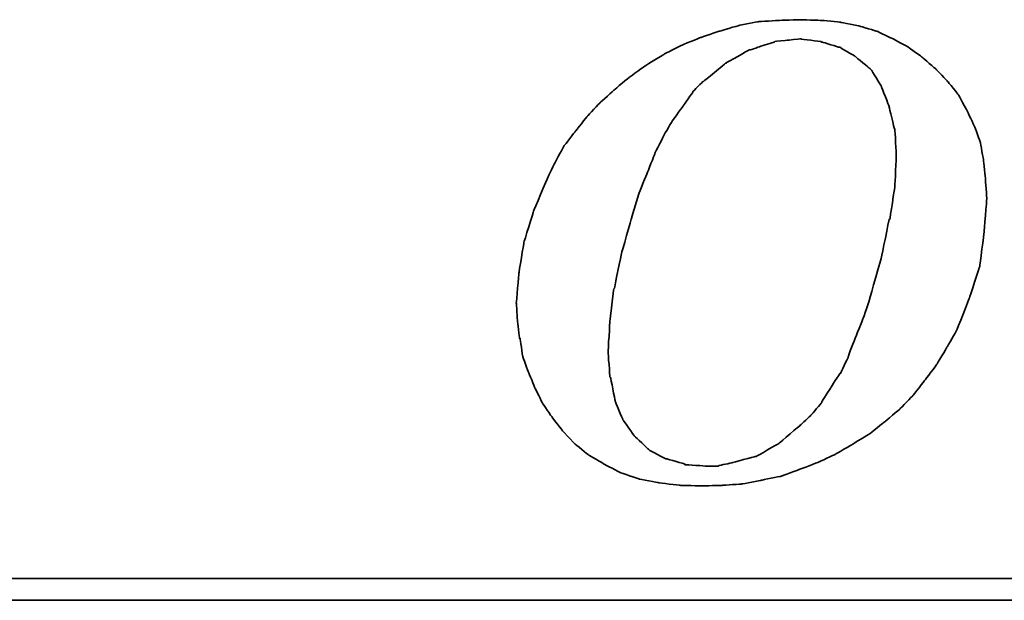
# Model space of a CAD drawing. Header units: millimetres. Extents: x 66 to 553, y -62 to 114.
# Tile 33 of 49: x 429.62 to 439.21, y -10.24 to -4.58. Entities that reach past the tile are written whole.
import ezdxf

# ---------------------------------------------------------------- set-up
doc = ezdxf.new("R2010")
doc.units = ezdxf.units.MM
doc.header["$LTSCALE"] = 0.15
doc.layers.add('DIM', color=4, linetype='CONTINUOUS')
doc.layers.add('layer 1', color=7, linetype='CONTINUOUS')

# ---------------------------------------------------------------- blocks, each defined once
blk = doc.blocks.new('TBI MOTION logo(完整正式版)')
at = {"layer": 'layer 1', "color": 22, "lineweight": 35}
for points, knots in [([(-11.34375, -6.98375), (-11.34375, -6.98375), (-10.91375, -7.43875), (-10.91375, -7.43875), (-10.91375, -7.43875), (-10.91375, -7.43875), (-10.38625, -7.87125), (-10.38625, -7.87125), (-10.38625, -7.87125), (-10.38625, -7.87125), (-9.81125, -8.20375), (-9.81125, -8.20375), (-9.81125, -8.20375), (-9.81125, -8.20375), (-9.21125, -8.51875), (-9.21125, -8.51875), (-9.21125, -8.51875), (-9.21125, -8.51875), (-8.51625, -8.75875), (-8.51625, -8.75875), (-8.51625, -8.75875), (-8.51625, -8.75875), (-7.77125, -8.90375), (-7.77125, -8.90375), (-7.77125, -8.90375), (-7.77125, -8.90375), (-6.97875, -8.99875), (-6.97875, -8.99875), (-6.97875, -8.99875), (-6.97875, -8.99875), (-6.14125, -9.02375), (-6.14125, -9.02375), (-6.14125, -9.02375), (-6.14125, -9.02375), (-5.37125, -8.99875), (-5.37125, -8.99875), (-5.37125, -8.99875), (-5.37125, -8.99875), (-4.65375, -8.94875), (-4.65375, -8.94875), (-4.65375, -8.94875), (-4.65375, -8.94875), (-3.93375, -8.80625), (-3.93375, -8.80625), (-3.93375, -8.80625), (-3.93375, -8.80625), (-3.21375, -8.66375), (-3.21375, -8.66375), (-3.21375, -8.66375), (-3.21375, -8.66375), (-2.49375, -8.39875), (-2.49375, -8.39875), (-2.49375, -8.39875), (-2.49375, -8.39875), (-1.79875, -8.13375), (-1.79875, -8.13375), (-1.79875, -8.13375), (-1.79875, -8.13375), (-1.17375, -7.84375), (-1.17375, -7.84375), (-1.17375, -7.84375), (-1.17375, -7.84375), (-0.52375, -7.46375), (-0.52375, -7.46375), (-0.52375, -7.46375), (-0.52375, -7.46375), (0.10124, -7.07875), (0.10124, -7.07875), (0.10124, -7.07875), (0.10124, -7.07875), (0.67625, -6.62375), (0.67625, -6.62375), (0.67625, -6.62375), (0.67625, -6.62375), (1.24874, -6.14375), (1.24874, -6.14375), (1.24874, -6.14375), (1.24874, -6.14375), (1.72874, -5.64125), (1.72874, -5.64125), (1.72874, -5.64125), (1.72874, -5.64125), (2.18624, -5.06375), (2.18624, -5.06375), (2.18624, -5.06375), (2.18624, -5.06375), (2.61625, -4.48874), (2.61625, -4.48874), (2.61625, -4.48874), (2.61625, -4.48874), (3.00125, -3.83874), (3.00125, -3.83874), (3.00125, -3.83874), (3.00125, -3.83874), (3.36124, -3.21374), (3.36124, -3.21374), (3.36124, -3.21374), (3.36124, -3.21374), (3.84374, -1.99125), (3.84374, -1.99125), (3.84374, -1.99125), (3.84374, -1.99125), (4.22625, -0.81875), (4.22625, -0.81875), (4.22625, -0.81875), (4.22625, -0.81875), (4.39125, 0.45624), (4.39125, 0.45624), (4.39125, 0.45624), (4.39125, 0.45624), (4.48874, 1.70124), (4.48874, 1.70124), (4.48874, 1.70124), (4.48874, 1.70124), (4.43874, 2.44625), (4.43874, 2.44625), (4.43874, 2.44625), (4.43874, 2.44625), (4.36874, 3.14125), (4.36874, 3.14125), (4.36874, 3.14125), (4.36874, 3.14125), (4.25125, 3.81125), (4.25125, 3.81125), (4.25125, 3.81125), (4.25125, 3.81125), (4.03124, 4.41125), (4.03124, 4.41125), (4.03124, 4.41125), (4.03124, 4.41125), (3.74374, 5.01125), (3.74374, 5.01125), (3.74374, 5.01125), (3.74374, 5.01125), (3.43124, 5.58875), (3.43124, 5.58875), (3.43124, 5.58875), (3.43124, 5.58875), (3.02625, 6.09125), (3.02625, 6.09125), (3.02625, 6.09125), (3.02625, 6.09125), (2.59374, 6.54875), (2.59374, 6.54875), (2.59374, 6.54875), (2.59374, 6.54875), (2.09124, 6.98125), (2.09124, 6.98125), (2.09124, 6.98125), (2.09124, 6.98125), (1.56124, 7.36625), (1.56124, 7.36625), (1.56124, 7.36625), (1.56124, 7.36625), (0.98624, 7.67625), (0.98624, 7.67625), (0.98624, 7.67625), (0.98624, 7.67625), (0.38624, 7.96375), (0.38624, 7.96375), (0.38624, 7.96375), (0.38624, 7.96375), (-0.25875, 8.15625), (-0.25875, 8.15625), (-0.25875, 8.15625), (-0.25875, 8.15625), (-0.98125, 8.30125), (-0.98125, 8.30125), (-0.98125, 8.30125), (-0.98125, 8.30125), (-1.70124, 8.37125), (-1.70124, 8.37125), (-1.70124, 8.37125), (-1.70124, 8.37125), (-2.49375, 8.39624), (-2.49375, 8.39624), (-2.49375, 8.39624), (-2.49375, 8.39624), (-3.28625, 8.37125), (-3.28625, 8.37125), (-3.28625, 8.37125), (-3.28625, 8.37125), (-4.05125, 8.32125), (-4.05125, 8.32125), (-4.05125, 8.32125), (-4.05125, 8.32125), (-4.77375, 8.18125), (-4.77375, 8.18125), (-4.77375, 8.18125), (-4.77375, 8.18125), (-5.51625, 7.96375), (-5.51625, 7.96375), (-5.51625, 7.96375), (-5.51625, 7.96375), (-6.21125, 7.72625), (-6.21125, 7.72625), (-6.21125, 7.72625), (-6.21125, 7.72625), (-6.92875, 7.43625), (-6.92875, 7.43625), (-6.92875, 7.43625), (-6.92875, 7.43625), (-7.57875, 7.10125), (-7.57875, 7.10125), (-7.57875, 7.10125), (-7.57875, 7.10125), (-8.24875, 6.69125), (-8.24875, 6.69125), (-8.24875, 6.69125), (-8.24875, 6.69125), (-8.84875, 6.26125), (-8.84875, 6.26125), (-8.84875, 6.26125), (-8.84875, 6.26125), (-9.42625, 5.78125), (-9.42625, 5.78125), (-9.42625, 5.78125), (-9.42625, 5.78125), (-9.95375, 5.30125), (-9.95375, 5.30125), (-9.95375, 5.30125), (-9.95375, 5.30125), (-10.43375, 4.79624), (-10.43375, 4.79624), (-10.43375, 4.79624), (-10.43375, 4.79624), (-10.88875, 4.22125), (-10.88875, 4.22125), (-10.88875, 4.22125), (-10.88875, 4.22125), (-11.29875, 3.69375), (-11.29875, 3.69375), (-11.29875, 3.69375), (-11.29875, 3.69375), (-11.63375, 3.09125), (-11.63375, 3.09125), (-11.63375, 3.09125), (-11.63375, 3.09125), (-11.91875, 2.49625), (-11.91875, 2.49625), (-11.91875, 2.49625), (-11.91875, 2.49625), (-12.44875, 1.24625), (-12.44875, 1.24625), (-12.44875, 1.24625), (-12.44875, 1.24625), (-12.80875, 0.06874), (-12.80875, 0.06874), (-12.80875, 0.06874), (-12.80875, 0.06874), (-12.99875, -1.07875), (-12.99875, -1.07875), (-12.99875, -1.07875), (-12.99875, -1.07875), (-13.09375, -2.18375), (-13.09375, -2.18375), (-13.09375, -2.18375), (-13.09375, -2.18375), (-13.04875, -2.85375), (-13.04875, -2.85375), (-13.04875, -2.85375), (-13.04875, -2.85375), (-12.97375, -3.50375), (-12.97375, -3.50375), (-12.97375, -3.50375), (-12.97375, -3.50375), (-12.95375, -3.50375), (-12.95375, -3.50375), (-12.95375, -3.50375), (-12.95375, -3.50375), (-12.85375, -4.17375), (-12.85375, -4.17375), (-12.85375, -4.17375), (-12.85375, -4.17375), (-12.63875, -4.77624), (-12.63875, -4.77624), (-12.63875, -4.77624), (-12.63875, -4.77624), (-12.39875, -5.35125), (-12.39875, -5.35125), (-12.39875, -5.35125), (-12.39875, -5.35125), (-12.11375, -5.92875), (-12.11375, -5.92875), (-12.11375, -5.92875), (-12.11375, -5.92875), (-11.75375, -6.45375), (-11.75375, -6.45375), (-11.75375, -6.45375), (-11.75375, -6.45375), (-11.34375, -6.98375), (-11.34375, -6.98375)], [0, 0, 0, 0, 0.01369863, 0.01369863, 0.01369863, 0.01369864, 0.02739726, 0.02739726, 0.02739726, 0.02739727, 0.04109589, 0.04109589, 0.04109589, 0.0410959, 0.05479452, 0.05479452, 0.05479452, 0.05479453, 0.06849315, 0.06849315, 0.06849315, 0.06849316, 0.08219178, 0.08219178, 0.08219178, 0.08219179, 0.09589041, 0.09589041, 0.09589041, 0.09589042, 0.10958904, 0.10958904, 0.10958904, 0.10958905, 0.12328767, 0.12328767, 0.12328767, 0.12328768, 0.1369863, 0.1369863, 0.1369863, 0.13698631, 0.15068493, 0.15068493, 0.15068493, 0.15068494, 0.16438356, 0.16438356, 0.16438356, 0.16438357, 0.17808219, 0.17808219, 0.17808219, 0.1780822, 0.19178082, 0.19178082, 0.19178082, 0.19178083, 0.20547945, 0.20547945, 0.20547945, 0.20547946, 0.21917808, 0.21917808, 0.21917808, 0.21917809, 0.23287671, 0.23287671, 0.23287671, 0.23287672, 0.24657534, 0.24657534, 0.24657534, 0.24657535, 0.26027397, 0.26027397, 0.26027397, 0.26027398, 0.2739726, 0.2739726, 0.2739726, 0.27397261, 0.28767123, 0.28767123, 0.28767123, 0.28767124, 0.30136986, 0.30136986, 0.30136986, 0.30136987, 0.31506849, 0.31506849, 0.31506849, 0.3150685, 0.32876712, 0.32876712, 0.32876712, 0.32876713, 0.34246575, 0.34246575, 0.34246575, 0.34246576, 0.35616438, 0.35616438, 0.35616438, 0.35616439, 0.36986301, 0.36986301, 0.36986301, 0.36986302, 0.38356164, 0.38356164, 0.38356164, 0.38356165, 0.39726027, 0.39726027, 0.39726027, 0.39726028, 0.4109589, 0.4109589, 0.4109589, 0.41095891, 0.42465753, 0.42465753, 0.42465753, 0.42465754, 0.43835616, 0.43835616, 0.43835616, 0.43835617, 0.45205479, 0.45205479, 0.45205479, 0.4520548, 0.46575342, 0.46575342, 0.46575342, 0.46575343, 0.47945205, 0.47945205, 0.47945205, 0.47945206, 0.49315068, 0.49315068, 0.49315068, 0.49315069, 0.50684932, 0.50684932, 0.50684932, 0.50684933, 0.52054795, 0.52054795, 0.52054795, 0.52054796, 0.53424658, 0.53424658, 0.53424658, 0.53424659, 0.54794521, 0.54794521, 0.54794521, 0.54794522, 0.56164384, 0.56164384, 0.56164384, 0.56164385, 0.57534247, 0.57534247, 0.57534247, 0.57534248, 0.5890411, 0.5890411, 0.5890411, 0.58904111, 0.60273973, 0.60273973, 0.60273973, 0.60273974, 0.61643836, 0.61643836, 0.61643836, 0.61643837, 0.63013699, 0.63013699, 0.63013699, 0.630137, 0.64383562, 0.64383562, 0.64383562, 0.64383563, 0.65753425, 0.65753425, 0.65753425, 0.65753426, 0.67123288, 0.67123288, 0.67123288, 0.67123289, 0.68493151, 0.68493151, 0.68493151, 0.68493152, 0.69863014, 0.69863014, 0.69863014, 0.69863015, 0.71232877, 0.71232877, 0.71232877, 0.71232878, 0.7260274, 0.7260274, 0.7260274, 0.72602741, 0.73972603, 0.73972603, 0.73972603, 0.73972604, 0.75342466, 0.75342466, 0.75342466, 0.75342467, 0.76712329, 0.76712329, 0.76712329, 0.7671233, 0.78082192, 0.78082192, 0.78082192, 0.78082193, 0.79452055, 0.79452055, 0.79452055, 0.79452056, 0.80821918, 0.80821918, 0.80821918, 0.80821919, 0.82191781, 0.82191781, 0.82191781, 0.82191782, 0.83561644, 0.83561644, 0.83561644, 0.83561645, 0.84931507, 0.84931507, 0.84931507, 0.84931508, 0.8630137, 0.8630137, 0.8630137, 0.86301371, 0.87671233, 0.87671233, 0.87671233, 0.87671234, 0.89041096, 0.89041096, 0.89041096, 0.89041097, 0.90410959, 0.90410959, 0.90410959, 0.9041096, 0.91780822, 0.91780822, 0.91780822, 0.91780823, 0.93150685, 0.93150685, 0.93150685, 0.93150686, 0.94520548, 0.94520548, 0.94520548, 0.94520549, 0.95890411, 0.95890411, 0.95890411, 0.95890412, 0.97260274, 0.97260274, 0.97260274, 0.97260275, 0.98630137, 0.98630137, 0.98630137, 0.98630138, 1, 1, 1, 1]), ([(-8.77875, 1.03124), (-8.77875, 1.03124), (-8.51625, 1.89625), (-8.51625, 1.89625), (-8.51625, 1.89625), (-8.51625, 1.89625), (-8.20375, 2.66375), (-8.20375, 2.66375), (-8.20375, 2.66375), (-8.20375, 2.66375), (-7.91625, 3.38125), (-7.91625, 3.38125), (-7.91625, 3.38125), (-7.91625, 3.38125), (-7.91625, 3.40624), (-7.91625, 3.40624), (-7.91625, 3.40624), (-7.91625, 3.40624), (-7.57875, 4.07624), (-7.57875, 4.07624), (-7.57875, 4.07624), (-7.57875, 4.07624), (-7.24375, 4.65125), (-7.24375, 4.65125), (-7.24375, 4.65125), (-7.24375, 4.65125), (-7.21875, 4.65125), (-7.21875, 4.65125), (-7.21875, 4.65125), (-7.21875, 4.65125), (-7.21875, 4.67624), (-7.21875, 4.67624), (-7.21875, 4.67624), (-7.21875, 4.67624), (-6.83625, 5.20375), (-6.83625, 5.20375), (-6.83625, 5.20375), (-6.83625, 5.20375), (-6.49875, 5.68625), (-6.49875, 5.68625), (-6.49875, 5.68625), (-6.49875, 5.68625), (-6.49875, 5.70625), (-6.49875, 5.70625), (-6.49875, 5.70625), (-6.49875, 5.70625), (-6.11625, 6.09125), (-6.11625, 6.09125), (-6.11625, 6.09125), (-6.11625, 6.09125), (-6.09125, 6.09125), (-6.09125, 6.09125), (-6.09125, 6.09125), (-6.09125, 6.09125), (-5.27375, 6.76625), (-5.27375, 6.76625), (-5.27375, 6.76625), (-5.27375, 6.76625), (-5.24875, 6.76625), (-5.24875, 6.76625), (-5.24875, 6.76625), (-5.24875, 6.76625), (-5.24875, 6.78625), (-5.24875, 6.78625), (-5.24875, 6.78625), (-5.24875, 6.78625), (-4.38875, 7.26624), (-4.38875, 7.26624), (-4.38875, 7.26624), (-4.38875, 7.26624), (-4.36125, 7.26624), (-4.36125, 7.26624), (-4.36125, 7.26624), (-4.36125, 7.26624), (-3.93375, 7.41125), (-3.93375, 7.41125), (-3.93375, 7.41125), (-3.93375, 7.41125), (-3.47375, 7.55625), (-3.47375, 7.55625), (-3.47375, 7.55625), (-3.47375, 7.55625), (-3.45375, 7.55625), (-3.45375, 7.55625), (-3.45375, 7.55625), (-3.45375, 7.55625), (-3.42875, 7.58124), (-3.42875, 7.58124), (-3.42875, 7.58124), (-3.42875, 7.58124), (-2.97375, 7.62625), (-2.97375, 7.62625), (-2.97375, 7.62625), (-2.97375, 7.62625), (-2.49375, 7.67625), (-2.49375, 7.67625), (-2.49375, 7.67625), (-2.49375, 7.67625), (-2.46875, 7.67625), (-2.46875, 7.67625), (-2.46875, 7.67625), (-2.46875, 7.67625), (-1.70124, 7.58124), (-1.70124, 7.58124), (-1.70124, 7.58124), (-1.70124, 7.58124), (-1.67875, 7.55625), (-1.67875, 7.55625), (-1.67875, 7.55625), (-1.67875, 7.55625), (-1.65375, 7.55625), (-1.65375, 7.55625), (-1.65375, 7.55625), (-1.65375, 7.55625), (-1.03125, 7.36625), (-1.03125, 7.36625), (-1.03125, 7.36625), (-1.03125, 7.36625), (-1.00625, 7.36625), (-1.00625, 7.36625), (-1.00625, 7.36625), (-1.00625, 7.36625), (-0.43124, 7.02624), (-0.43124, 7.02624), (-0.43124, 7.02624), (-0.43124, 7.02624), (-0.40625, 7.00624), (-0.40625, 7.00624), (-0.40625, 7.00624), (-0.40625, 7.00624), (0.12124, 6.57124), (0.12124, 6.57124), (0.12124, 6.57124), (0.12124, 6.57124), (0.14624, 6.54875), (0.14624, 6.54875), (0.14624, 6.54875), (0.14624, 6.54875), (0.17124, 6.52375), (0.17124, 6.52375), (0.17124, 6.52375), (0.17124, 6.52375), (0.55625, 5.89875), (0.55625, 5.89875), (0.55625, 5.89875), (0.55625, 5.89875), (0.55625, 5.87625), (0.55625, 5.87625), (0.55625, 5.87625), (0.55625, 5.87625), (0.84124, 5.15625), (0.84124, 5.15625), (0.84124, 5.15625), (0.84124, 5.15625), (0.84124, 5.13125), (0.84124, 5.13125), (0.84124, 5.13125), (0.84124, 5.13125), (1.03624, 4.31875), (1.03624, 4.31875), (1.03624, 4.31875), (1.03624, 4.31875), (1.05624, 4.31875), (1.05624, 4.31875), (1.05624, 4.31875), (1.05624, 4.31875), (1.05624, 4.29125), (1.05624, 4.29125), (1.05624, 4.29125), (1.05624, 4.29125), (1.10625, 3.33125), (1.10625, 3.33125), (1.10625, 3.33125), (1.10625, 3.33125), (1.10625, 3.30875), (1.10625, 3.30875), (1.10625, 3.30875), (1.10625, 3.30875), (1.05624, 2.20624), (1.05624, 2.20624), (1.05624, 2.20624), (1.05624, 2.20624), (1.05624, 2.18124), (1.05624, 2.18124), (1.05624, 2.18124), (1.05624, 2.18124), (0.86624, 0.93624), (0.86624, 0.93624), (0.86624, 0.93624), (0.86624, 0.93624), (0.84124, 0.93624), (0.84124, 0.93624), (0.84124, 0.93624), (0.84124, 0.93624), (0.55625, -0.45874), (0.55625, -0.45874), (0.55625, -0.45874), (0.55625, -0.45874), (0.12124, -1.99125), (0.12124, -1.99125), (0.12124, -1.99125), (0.12124, -1.99125), (0.12124, -2.01874), (0.12124, -2.01874), (0.12124, -2.01874), (0.12124, -2.01874), (-0.13874, -2.78375), (-0.13874, -2.78375), (-0.13874, -2.78375), (-0.13874, -2.78375), (-0.43124, -3.50375), (-0.43124, -3.50375), (-0.43124, -3.50375), (-0.43124, -3.50375), (-0.69375, -4.19875), (-0.69375, -4.19875), (-0.69375, -4.19875), (-0.69375, -4.19875), (-0.69375, -4.22375), (-0.69375, -4.22375), (-0.69375, -4.22375), (-0.69375, -4.22375), (-0.98125, -4.82374), (-0.98125, -4.82374), (-0.98125, -4.82374), (-0.98125, -4.82374), (-1.00625, -4.82374), (-1.00625, -4.82374), (-1.00625, -4.82374), (-1.00625, -4.82374), (-1.33875, -5.35125), (-1.33875, -5.35125), (-1.33875, -5.35125), (-1.33875, -5.35125), (-1.67875, -5.87875), (-1.67875, -5.87875), (-1.67875, -5.87875), (-1.67875, -5.87875), (-1.67875, -5.90375), (-1.67875, -5.90375), (-1.67875, -5.90375), (-1.67875, -5.90375), (-2.05875, -6.35875), (-2.05875, -6.35875), (-2.05875, -6.35875), (-2.05875, -6.35875), (-2.08375, -6.38375), (-2.08375, -6.38375), (-2.08375, -6.38375), (-2.08375, -6.38375), (-2.46875, -6.74375), (-2.46875, -6.74375), (-2.46875, -6.74375), (-2.46875, -6.74375), (-3.25875, -7.41625), (-3.25875, -7.41625), (-3.25875, -7.41625), (-3.25875, -7.41625), (-3.28625, -7.43875), (-3.28625, -7.43875), (-3.28625, -7.43875), (-3.28625, -7.43875), (-4.12375, -7.91875), (-4.12375, -7.91875), (-4.12375, -7.91875), (-4.12375, -7.91875), (-4.14875, -7.91875), (-4.14875, -7.91875), (-4.14875, -7.91875), (-4.14875, -7.91875), (-4.17125, -7.91875), (-4.17125, -7.91875), (-4.17125, -7.91875), (-4.17125, -7.91875), (-5.03375, -8.15875), (-5.03375, -8.15875), (-5.03375, -8.15875), (-5.03375, -8.15875), (-5.51625, -8.25625), (-5.51625, -8.25625), (-5.51625, -8.25625), (-5.51625, -8.25625), (-5.54125, -8.27875), (-5.54125, -8.27875), (-5.54125, -8.27875), (-5.54125, -8.27875), (-5.56375, -8.27875), (-5.56375, -8.27875), (-5.56375, -8.27875), (-5.56375, -8.27875), (-5.99625, -8.27875), (-5.99625, -8.27875), (-5.99625, -8.27875), (-5.99625, -8.27875), (-6.76375, -8.23125), (-6.76375, -8.23125), (-6.76375, -8.23125), (-6.76375, -8.23125), (-6.78875, -8.23125), (-6.78875, -8.23125), (-6.78875, -8.23125), (-6.78875, -8.23125), (-6.78875, -8.20375), (-6.78875, -8.20375), (-6.78875, -8.20375), (-6.78875, -8.20375), (-7.45875, -8.01375), (-7.45875, -8.01375), (-7.45875, -8.01375), (-7.45875, -8.01375), (-7.48375, -8.01375), (-7.48375, -8.01375), (-7.48375, -8.01375), (-7.48375, -8.01375), (-7.50875, -8.01375), (-7.50875, -8.01375), (-7.50875, -8.01375), (-7.50875, -8.01375), (-8.13125, -7.67875), (-8.13125, -7.67875), (-8.13125, -7.67875), (-8.13125, -7.67875), (-8.15625, -7.65375), (-8.15625, -7.65375), (-8.15625, -7.65375), (-8.15625, -7.65375), (-8.65875, -7.17375), (-8.65875, -7.17375), (-8.65875, -7.17375), (-8.65875, -7.17375), (-8.68375, -7.14875), (-8.68375, -7.14875), (-8.68375, -7.14875), (-8.68375, -7.14875), (-9.08875, -6.57375), (-9.08875, -6.57375), (-9.08875, -6.57375), (-9.08875, -6.57375), (-9.11375, -6.54875), (-9.11375, -6.54875), (-9.11375, -6.54875), (-9.11375, -6.54875), (-9.11375, -6.52875), (-9.11375, -6.52875), (-9.11375, -6.52875), (-9.11375, -6.52875), (-9.40375, -5.85375), (-9.40375, -5.85375), (-9.40375, -5.85375), (-9.40375, -5.85375), (-9.40375, -5.82875), (-9.40375, -5.82875), (-9.40375, -5.82875), (-9.40375, -5.82875), (-9.56875, -4.96875), (-9.56875, -4.96875), (-9.56875, -4.96875), (-9.56875, -4.96875), (-9.59375, -4.94375), (-9.59375, -4.94375), (-9.59375, -4.94375), (-9.59375, -4.94375), (-9.66375, -4.03375), (-9.66375, -4.03375), (-9.66375, -4.03375), (-9.66375, -4.03375), (-9.66375, -4.00875), (-9.66375, -4.00875), (-9.66375, -4.00875), (-9.66375, -4.00875), (-9.59375, -2.85375), (-9.59375, -2.85375), (-9.59375, -2.85375), (-9.59375, -2.85375), (-9.45125, -1.65875), (-9.45125, -1.65875), (-9.45125, -1.65875), (-9.45125, -1.65875), (-9.42625, -1.63375), (-9.42625, -1.63375), (-9.42625, -1.63375), (-9.42625, -1.63375), (-9.16125, -0.33875), (-9.16125, -0.33875), (-9.16125, -0.33875), (-9.16125, -0.33875), (-8.77875, 1.00624), (-8.77875, 1.00624), (-8.77875, 1.00624), (-8.77875, 1.00624), (-8.77875, 1.03124), (-8.77875, 1.03124)], [0, 0, 0, 0, 0.01020408, 0.01020408, 0.01020408, 0.01020409, 0.02040816, 0.02040816, 0.02040816, 0.02040817, 0.03061224, 0.03061224, 0.03061224, 0.03061225, 0.04081633, 0.04081633, 0.04081633, 0.04081634, 0.05102041, 0.05102041, 0.05102041, 0.05102042, 0.06122449, 0.06122449, 0.06122449, 0.0612245, 0.07142857, 0.07142857, 0.07142857, 0.07142858, 0.08163265, 0.08163265, 0.08163265, 0.08163266, 0.09183673, 0.09183673, 0.09183673, 0.09183674, 0.10204082, 0.10204082, 0.10204082, 0.10204083, 0.1122449, 0.1122449, 0.1122449, 0.11224491, 0.12244898, 0.12244898, 0.12244898, 0.12244899, 0.13265306, 0.13265306, 0.13265306, 0.13265307, 0.14285714, 0.14285714, 0.14285714, 0.14285715, 0.15306122, 0.15306122, 0.15306122, 0.15306123, 0.16326531, 0.16326531, 0.16326531, 0.16326532, 0.17346939, 0.17346939, 0.17346939, 0.1734694, 0.18367347, 0.18367347, 0.18367347, 0.18367348, 0.19387755, 0.19387755, 0.19387755, 0.19387756, 0.20408163, 0.20408163, 0.20408163, 0.20408164, 0.21428571, 0.21428571, 0.21428571, 0.21428572, 0.2244898, 0.2244898, 0.2244898, 0.22448981, 0.23469388, 0.23469388, 0.23469388, 0.23469389, 0.24489796, 0.24489796, 0.24489796, 0.24489797, 0.25510204, 0.25510204, 0.25510204, 0.25510205, 0.26530612, 0.26530612, 0.26530612, 0.26530613, 0.2755102, 0.2755102, 0.2755102, 0.27551021, 0.28571429, 0.28571429, 0.28571429, 0.2857143, 0.29591837, 0.29591837, 0.29591837, 0.29591838, 0.30612245, 0.30612245, 0.30612245, 0.30612246, 0.31632653, 0.31632653, 0.31632653, 0.31632654, 0.32653061, 0.32653061, 0.32653061, 0.32653062, 0.33673469, 0.33673469, 0.33673469, 0.3367347, 0.34693878, 0.34693878, 0.34693878, 0.34693879, 0.35714286, 0.35714286, 0.35714286, 0.35714287, 0.36734694, 0.36734694, 0.36734694, 0.36734695, 0.37755102, 0.37755102, 0.37755102, 0.37755103, 0.3877551, 0.3877551, 0.3877551, 0.38775511, 0.39795918, 0.39795918, 0.39795918, 0.39795919, 0.40816327, 0.40816327, 0.40816327, 0.40816328, 0.41836735, 0.41836735, 0.41836735, 0.41836736, 0.42857143, 0.42857143, 0.42857143, 0.42857144, 0.43877551, 0.43877551, 0.43877551, 0.43877552, 0.44897959, 0.44897959, 0.44897959, 0.4489796, 0.45918367, 0.45918367, 0.45918367, 0.45918368, 0.46938776, 0.46938776, 0.46938776, 0.46938777, 0.47959184, 0.47959184, 0.47959184, 0.47959185, 0.48979592, 0.48979592, 0.48979592, 0.48979593, 0.5, 0.5, 0.5, 0.50000001, 0.51020408, 0.51020408, 0.51020408, 0.51020409, 0.52040816, 0.52040816, 0.52040816, 0.52040817, 0.53061224, 0.53061224, 0.53061224, 0.53061225, 0.54081633, 0.54081633, 0.54081633, 0.54081634, 0.55102041, 0.55102041, 0.55102041, 0.55102042, 0.56122449, 0.56122449, 0.56122449, 0.5612245, 0.57142857, 0.57142857, 0.57142857, 0.57142858, 0.58163265, 0.58163265, 0.58163265, 0.58163266, 0.59183673, 0.59183673, 0.59183673, 0.59183674, 0.60204082, 0.60204082, 0.60204082, 0.60204083, 0.6122449, 0.6122449, 0.6122449, 0.61224491, 0.62244898, 0.62244898, 0.62244898, 0.62244899, 0.63265306, 0.63265306, 0.63265306, 0.63265307, 0.64285714, 0.64285714, 0.64285714, 0.64285715, 0.65306122, 0.65306122, 0.65306122, 0.65306123, 0.66326531, 0.66326531, 0.66326531, 0.66326532, 0.67346939, 0.67346939, 0.67346939, 0.6734694, 0.68367347, 0.68367347, 0.68367347, 0.68367348, 0.69387755, 0.69387755, 0.69387755, 0.69387756, 0.70408163, 0.70408163, 0.70408163, 0.70408164, 0.71428571, 0.71428571, 0.71428571, 0.71428572, 0.7244898, 0.7244898, 0.7244898, 0.72448981, 0.73469388, 0.73469388, 0.73469388, 0.73469389, 0.74489796, 0.74489796, 0.74489796, 0.74489797, 0.75510204, 0.75510204, 0.75510204, 0.75510205, 0.76530612, 0.76530612, 0.76530612, 0.76530613, 0.7755102, 0.7755102, 0.7755102, 0.77551021, 0.78571429, 0.78571429, 0.78571429, 0.7857143, 0.79591837, 0.79591837, 0.79591837, 0.79591838, 0.80612245, 0.80612245, 0.80612245, 0.80612246, 0.81632653, 0.81632653, 0.81632653, 0.81632654, 0.82653061, 0.82653061, 0.82653061, 0.82653062, 0.83673469, 0.83673469, 0.83673469, 0.8367347, 0.84693878, 0.84693878, 0.84693878, 0.84693879, 0.85714286, 0.85714286, 0.85714286, 0.85714287, 0.86734694, 0.86734694, 0.86734694, 0.86734695, 0.87755102, 0.87755102, 0.87755102, 0.87755103, 0.8877551, 0.8877551, 0.8877551, 0.88775511, 0.89795918, 0.89795918, 0.89795918, 0.89795919, 0.90816327, 0.90816327, 0.90816327, 0.90816328, 0.91836735, 0.91836735, 0.91836735, 0.91836736, 0.92857143, 0.92857143, 0.92857143, 0.92857144, 0.93877551, 0.93877551, 0.93877551, 0.93877552, 0.94897959, 0.94897959, 0.94897959, 0.9489796, 0.95918367, 0.95918367, 0.95918367, 0.95918368, 0.96938776, 0.96938776, 0.96938776, 0.96938777, 0.97959184, 0.97959184, 0.97959184, 0.97959185, 0.98979592, 0.98979592, 0.98979592, 0.98979593, 1, 1, 1, 1]), ([(75.90875, -9.47875), (75.90875, -9.47875), (75.90875, -12.28625), (75.90875, -12.28625), (75.90875, -12.28625), (75.90875, -12.28625), (75.90875, -12.47875), (75.90875, -12.47875), (75.90875, -12.47875), (75.90875, -12.47875), (75.71625, -12.47875), (75.71625, -12.47875), (75.71625, -12.47875), (75.71625, -12.47875), (-88.32875, -12.47875), (-88.32875, -12.47875), (-88.32875, -12.47875), (-88.32875, -12.47875), (-88.32875, -13.29375), (-88.32875, -13.29375), (-88.32875, -13.29375), (-88.32875, -13.29375), (82.89125, -13.29375), (82.89125, -13.29375), (82.89125, -13.29375), (82.89125, -13.29375), (75.90875, -9.47875), (75.90875, -9.47875)], [0, 0, 0, 0, 0.14285714, 0.14285714, 0.14285714, 0.14285715, 0.28571429, 0.28571429, 0.28571429, 0.2857143, 0.42857143, 0.42857143, 0.42857143, 0.42857144, 0.57142857, 0.57142857, 0.57142857, 0.57142858, 0.71428571, 0.71428571, 0.71428571, 0.71428572, 0.85714286, 0.85714286, 0.85714286, 0.85714287, 1, 1, 1, 1])]:
    blk.add_open_spline(points, degree=3, knots=knots, dxfattribs=at)

msp = doc.modelspace()

# ---------------------------------------------------------------- block references
at = {"layer": 'DIM', "color": 0, "xscale": 0.2606204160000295, "yscale": 0.2606204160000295, "zscale": 0.2606204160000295}
msp.add_blockref('TBI MOTION logo(完整正式版)', (437.8729, -6.772), dxfattribs=at)

doc.saveas('drawing.dxf')
